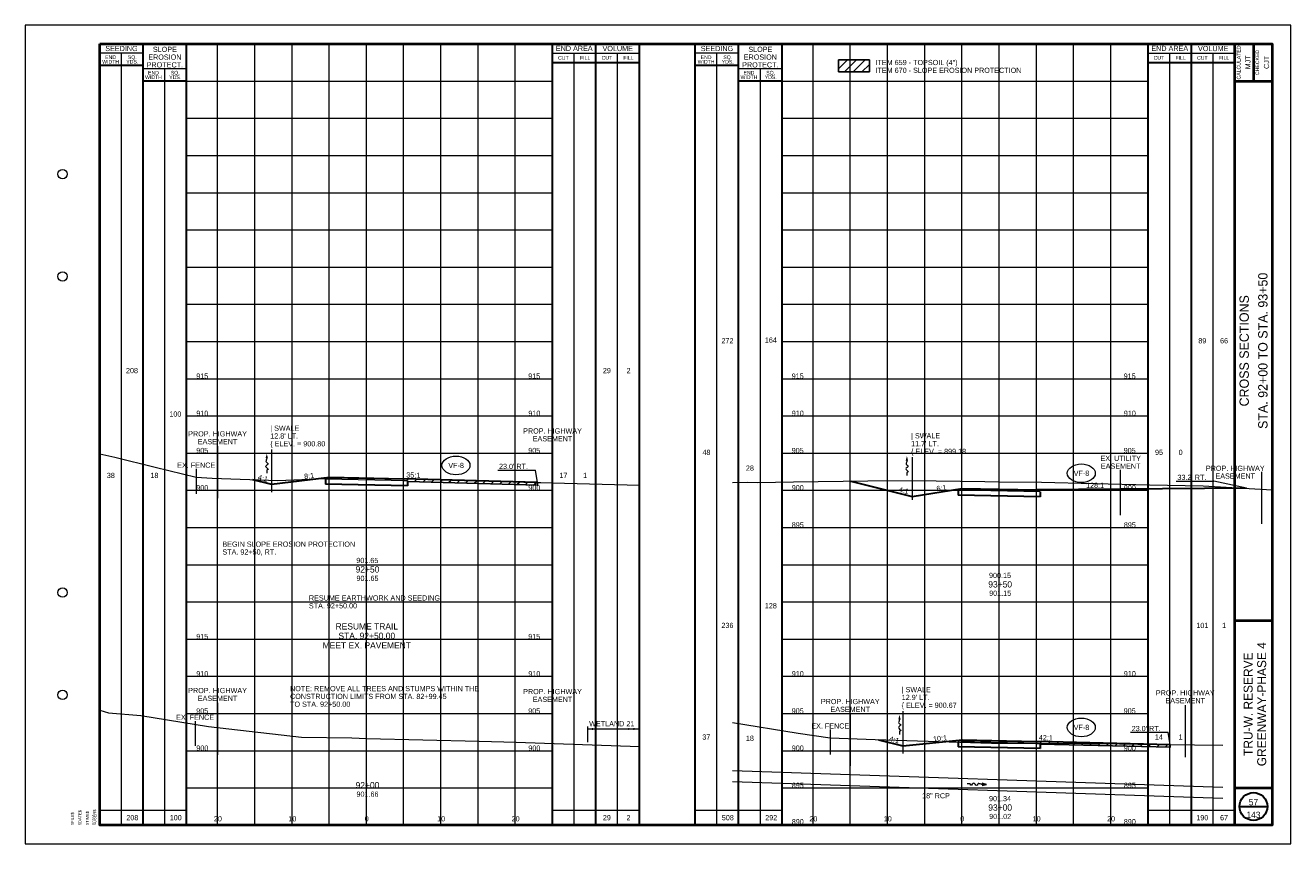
# Paper-space layout 'Layout1' of a CAD drawing. Header units: feet. Extents: x -1005 to 2379, y -670 to 6548.
# Tile 23 of 69: x -10 to 160, y 2068 to 2178. Entities that reach past the tile are written whole.
import ezdxf
from ezdxf.enums import TextEntityAlignment as Align

# ---------------------------------------------------------------- set-up
doc = ezdxf.new("R2010")
doc.units = ezdxf.units.FT
doc.header["$LTSCALE"] = 5
doc.header["$MEASUREMENT"] = 0
for name, pattern in [('cl5', [50, 1.25, -1.25, 45, -1.25, 1.25]), ('DGN Style 2', [150.837143, 90.502286, -60.334857]), ('DGN Style 3', [211.172, 150.837143, -60.334857]), ('DGN Style 5', [105.586, 45.251143, -60.334857]), ('esmtshpr', [5.35, 1, -0.175, -0.175, 4]), ('esmtuex', [4.65, 0.8, -0.275, -0.275, 0.8, -0.3, 0.8, -0.3, 0.8, -0.3]), ('fenceex', [1, 0.85, -0.075, -0.075])]:
    doc.linetypes.add(name, pattern=pattern)
for name, color, linetype, lineweight in [('DR_P_Erosion_Control', 7, 'Continuous', 13), ('DR_P_Flow_Arrow', 151, 'Continuous', 13), ('DR_P_Text', 7, 'Continuous', 13), ('DR_X_Flow_Arrow', 151, 'Continuous', 0), ('DR_X_Storm_Sewer', 151, 'DGN Style 5', 0), ('DR_X_Text', 7, 'Continuous', 0), ('EV_Ecological_Text', 7, 'Continuous', 13), ('GE_P_CL_5', 7, 'cl5', 13), ('PV_P_Text', 7, 'Continuous', 13), ('RD_X_Fence', 230, 'fenceex', 0), ('RW_P_Esmt_SH', 193, 'esmtshpr', 40), ('RW_X_Esmt_U', 6, 'esmtuex', 30), ('SH_Border', 7, 'Continuous', 40), ('SH_Data', 7, 'Continuous', 0), ('SH_Major_Grid_Line', 254, 'Continuous', 13), ('SH_Text', 7, 'Continuous', 13), ('TX_P_20', 7, 'Continuous', 13), ('TX_P_5', 7, 'Continuous', 13), ('TX_P_Misc', 7, 'Continuous', 13), ('TX_X_5', 7, 'Continuous', 0), ('XS_P_Finished_Grade', 3, 'Continuous', 30), ('XS_P_Pavt_Surface', 251, 'Continuous', 13), ('XS_P_Subgrade', 4, 'Continuous', 30), ('XS_X_Ground_Line', 3, 'DGN Style 2', 13)]:
    doc.layers.add(name, color=color, linetype=linetype, lineweight=lineweight)
doc.layers.add('SH_Cut_Line', color=7, linetype='DGN Style 3', lineweight=0, plot=False)
doc.layers.add('XS_P_Pavt_Layers', color=251, linetype='Continuous', lineweight=0, transparency=0.5)
doc.styles.add('Slanted-Normal LS 0.50', font='font31.shx', dxfattribs={"height": 0.14})
doc.styles.add('Slanted-Sub Title', font='font31.shx', dxfattribs={"height": 0.17})
doc.styles.add('Style-CHAR_FAST_FONT', font='CHAR_FAST_FONT.shx')
doc.styles.add('Style-FONT1', font='FONT1.shx')
doc.styles.add('Style-font30', font='font30.shx')
doc.styles.add('Style-font31', font='font31.shx')
doc.styles.add('Style-font70', font='font70.shx')

# ---------------------------------------------------------------- blocks, each defined once
blk = doc.blocks.new('STAMP')
at = {"layer": 'TX_P_Misc', "linetype": 'Continuous', "lineweight": 13, "style": 'Style-CHAR_FAST_FONT'}
for s, p in [('$DATE$', (-0.573, 0)), ('$TIME$', (-0.373, 0)), ('$USER$', (-0.173, 0)), ('$FILE$', (-0.773, 0))]:
    blk.add_text(s, height=0.078, rotation=90, dxfattribs=at).set_placement(p, align=Align.TOP_LEFT)
blk = doc.blocks.new('XS POINT_517')
at = {"layer": 'RW_P_Esmt_SH', "linetype": 'Continuous', "lineweight": 13}
blk.add_line((0, 3.5), (0, -3.5), dxfattribs=at)
blk = doc.blocks.new('XS POINT_518')
at = {"layer": 'RW_P_Esmt_SH', "linetype": 'Continuous', "lineweight": 13}
blk.add_line((0, 3.5), (0, -3.5), dxfattribs=at)
blk = doc.blocks.new('GPKLBL_418')
at = {"layer": 'TX_P_5', "linetype": 'Continuous', "extrusion": (0, 0, -1), "insert": (-1.05, 0.58), "char_height": 0.7, "attachment_point": 3, "text_direction": (-0.970143, -0.242536, 0), "line_spacing_factor": 0.9, "style": 'Style-font31'}
blk.add_mtext('4:1', dxfattribs=at)
blk = doc.blocks.new('XS POINT_519')
at = {"layer": 'RW_P_Esmt_SH', "linetype": 'Continuous', "lineweight": 13}
blk.add_line((0, 3.5), (0, -3.5), dxfattribs=at)
blk = doc.blocks.new('XS POINT_520')
at = {"layer": 'RW_P_Esmt_SH', "linetype": 'Continuous', "lineweight": 13}
blk.add_line((0, 3.5), (0, -3.5), dxfattribs=at)
blk = doc.blocks.new('GPKLBL_419')
at = {"layer": 'TX_P_5', "linetype": 'Continuous', "insert": (-0.51, 0.98), "char_height": 0.7, "attachment_point": 1, "rotation": 350.5377, "line_spacing_factor": 0.6, "style": 'Style-font31'}
blk.add_mtext('35:1', dxfattribs=at)
blk = doc.blocks.new('DFL-P_49')
at = {"layer": 'DR_P_Flow_Arrow', "color": 151, "linetype": 'Continuous', "lineweight": 13}
blk.add_open_spline([(-0.08, 0), (-0.081, 0), (-0.082, 0), (-0.083, 0), (-0.094, 0), (-0.105, 0.005), (-0.116, 0.008), (-0.123, 0.01), (-0.131, 0.013), (-0.137, 0.015), (-0.152, 0.02), (-0.165, -0.02), (-0.179, -0.022), (-0.195, -0.023), (-0.212, 0.018), (-0.228, 0.02), (-0.245, 0.021), (-0.266, -0.028), (-0.284, -0.022), (-0.29, -0.02), (-0.287, 0.001), (-0.295, 0.001), (-0.313, 0), (-0.332, 0), (-0.35, 0)], degree=3, knots=[0, 0, 0, 0, 0.009646, 0.009646, 0.009646, 0.112481, 0.112481, 0.112481, 0.179673, 0.179673, 0.179673, 0.350625, 0.350625, 0.350625, 0.544565, 0.544565, 0.544565, 0.756426, 0.756426, 0.756426, 0.832712, 0.832712, 0.832712, 1, 1, 1, 1], dxfattribs=at)
at = {"layer": 'DR_P_Flow_Arrow', "color": 151, "linetype": 'Continuous', "lineweight": 0, "extrusion": (0, 0, -1)}
blk.add_solid([(0.08, 0.022), (0, 0), (0.08, -0.021)], dxfattribs=at)
blk = doc.blocks.new('GPKLBL_420')
at = {"layer": 'TX_P_5', "linetype": 'Continuous', "extrusion": (0, 0, -1), "insert": (-0.46, 0.97), "char_height": 0.7, "attachment_point": 3, "text_direction": (-0.986394, 0.164399, 0), "line_spacing_factor": 0.6, "style": 'Style-font31'}
blk.add_mtext('8:1', dxfattribs=at)
blk = doc.blocks.new('DFL-X_5')
at = {"layer": 'DR_X_Flow_Arrow', "color": 151, "linetype": 'Continuous', "lineweight": 0, "flags": 128}
blk.add_lwpolyline([(-0.08, -0.021), (0, 0), (-0.08, 0.022)], dxfattribs=at)
at = {"layer": 'DR_X_Flow_Arrow', "color": 151, "linetype": 'Continuous', "lineweight": 0}
blk.add_open_spline([(0, 0), (-0.028, 0), (-0.055, 0), (-0.083, 0), (-0.094, 0), (-0.105, 0.005), (-0.116, 0.008), (-0.123, 0.01), (-0.13, 0.013), (-0.137, 0.015), (-0.153, 0.02), (-0.165, -0.02), (-0.179, -0.022), (-0.195, -0.023), (-0.212, 0.018), (-0.228, 0.019), (-0.245, 0.021), (-0.266, -0.028), (-0.284, -0.022), (-0.29, -0.02), (-0.287, 0.001), (-0.295, 0.001), (-0.313, 0), (-0.332, 0), (-0.35, 0)], degree=3, knots=[0, 0, 0, 0, 0.203531, 0.203531, 0.203531, 0.286234, 0.286234, 0.286234, 0.340272, 0.340272, 0.340272, 0.477755, 0.477755, 0.477755, 0.633727, 0.633727, 0.633727, 0.804111, 0.804111, 0.804111, 0.865463, 0.865463, 0.865463, 1, 1, 1, 1], dxfattribs=at)
blk = doc.blocks.new('GPKLBL_421')
at = {"layer": 'TX_P_5', "linetype": 'Continuous', "extrusion": (0, 0, -1), "insert": (-1.05, 0.58), "char_height": 0.7, "attachment_point": 3, "text_direction": (-0.970143, -0.242536, 0), "line_spacing_factor": 0.9, "style": 'Style-font31'}
blk.add_mtext('4:1', dxfattribs=at)
blk = doc.blocks.new('XS POINT_521')
at = {"layer": 'RW_P_Esmt_SH', "linetype": 'Continuous', "lineweight": 13}
blk.add_line((0, 3.5), (0, -3.5), dxfattribs=at)
blk = doc.blocks.new('XS POINT_522')
at = {"layer": 'RW_P_Esmt_SH', "linetype": 'Continuous', "lineweight": 13}
blk.add_line((0, 3.5), (0, -3.5), dxfattribs=at)
blk = doc.blocks.new('GPKLBL_422')
at = {"layer": 'TX_P_5', "linetype": 'Continuous', "insert": (-0.51, 0.98), "char_height": 0.7, "attachment_point": 1, "rotation": 350.5377, "line_spacing_factor": 0.6, "style": 'Style-font31'}
blk.add_mtext('42:1', dxfattribs=at)
blk = doc.blocks.new('DFL-P_50')
at = {"layer": 'DR_P_Flow_Arrow', "color": 151, "linetype": 'Continuous', "lineweight": 13}
blk.add_open_spline([(-0.08, 0), (-0.081, 0), (-0.082, 0), (-0.083, 0), (-0.094, 0), (-0.105, 0.005), (-0.116, 0.008), (-0.123, 0.01), (-0.131, 0.013), (-0.137, 0.015), (-0.152, 0.02), (-0.165, -0.02), (-0.179, -0.022), (-0.195, -0.023), (-0.212, 0.018), (-0.228, 0.019), (-0.245, 0.021), (-0.266, -0.028), (-0.284, -0.022), (-0.29, -0.02), (-0.287, 0.001), (-0.295, 0.001), (-0.313, 0), (-0.332, 0), (-0.35, 0)], degree=3, knots=[0, 0, 0, 0, 0.009646, 0.009646, 0.009646, 0.112481, 0.112481, 0.112481, 0.179673, 0.179673, 0.179673, 0.350625, 0.350625, 0.350625, 0.544565, 0.544565, 0.544565, 0.756426, 0.756426, 0.756426, 0.832712, 0.832712, 0.832712, 1, 1, 1, 1], dxfattribs=at)
at = {"layer": 'DR_P_Flow_Arrow', "color": 151, "linetype": 'Continuous', "lineweight": 0, "extrusion": (0, 0, -1)}
blk.add_solid([(0.08, 0.021), (0, 0), (0.08, -0.021)], dxfattribs=at)
blk = doc.blocks.new('GPKLBL_423')
at = {"layer": 'TX_P_5', "linetype": 'Continuous', "extrusion": (0, 0, -1), "insert": (-0.46, 0.97), "char_height": 0.7, "attachment_point": 3, "text_direction": (-0.986394, 0.164399, 0), "line_spacing_factor": 0.6, "style": 'Style-font31'}
blk.add_mtext('10:1', dxfattribs=at)
blk = doc.blocks.new('GPKLBL_424')
at = {"layer": 'TX_P_5', "linetype": 'Continuous', "extrusion": (0, 0, -1), "insert": (-0.46, 0.97), "char_height": 0.7, "attachment_point": 3, "text_direction": (-0.986394, 0.164399, 0), "line_spacing_factor": 0.6, "style": 'Style-font31'}
blk.add_mtext('6:1', dxfattribs=at)
blk = doc.blocks.new('GPKLBL_425')
at = {"layer": 'TX_P_5', "linetype": 'Continuous', "extrusion": (0, 0, -1), "insert": (-1.05, 0.58), "char_height": 0.7, "attachment_point": 3, "text_direction": (-0.970143, -0.242536, 0), "line_spacing_factor": 0.9, "style": 'Style-font31'}
blk.add_mtext('4:1', dxfattribs=at)
blk = doc.blocks.new('XS POINT_523')
at = {"layer": 'RW_P_Esmt_SH', "linetype": 'Continuous', "lineweight": 13}
blk.add_line((0, 3.5), (0, -3.5), dxfattribs=at)
blk = doc.blocks.new('DFL-P_51')
at = {"layer": 'DR_P_Flow_Arrow', "color": 151, "linetype": 'Continuous', "lineweight": 13}
blk.add_open_spline([(-0.08, 0), (-0.081, 0), (-0.082, 0), (-0.083, 0), (-0.094, 0), (-0.105, 0.005), (-0.116, 0.008), (-0.123, 0.01), (-0.131, 0.013), (-0.137, 0.015), (-0.152, 0.02), (-0.165, -0.02), (-0.179, -0.022), (-0.195, -0.023), (-0.212, 0.018), (-0.228, 0.02), (-0.245, 0.021), (-0.266, -0.028), (-0.284, -0.022), (-0.29, -0.02), (-0.287, 0.001), (-0.295, 0.001), (-0.313, 0), (-0.332, 0), (-0.35, 0)], degree=3, knots=[0, 0, 0, 0, 0.009646, 0.009646, 0.009646, 0.112481, 0.112481, 0.112481, 0.179673, 0.179673, 0.179673, 0.350625, 0.350625, 0.350625, 0.544565, 0.544565, 0.544565, 0.756426, 0.756426, 0.756426, 0.832712, 0.832712, 0.832712, 1, 1, 1, 1], dxfattribs=at)
at = {"layer": 'DR_P_Flow_Arrow', "color": 151, "linetype": 'Continuous', "lineweight": 0, "extrusion": (0, 0, -1)}
blk.add_solid([(0.08, 0.022), (0, 0), (0.08, -0.021)], dxfattribs=at)
blk = doc.blocks.new('GPKLBL_426')
at = {"layer": 'TX_P_5', "linetype": 'Continuous', "insert": (-0.51, 0.98), "char_height": 0.7, "attachment_point": 1, "rotation": 350.5377, "line_spacing_factor": 0.6, "style": 'Style-font31'}
blk.add_mtext('128:1', dxfattribs=at)

psp = doc.layouts.get("Layout1")

# ---------------------------------------------------------------- hatches: boundary and pattern name
at = {"layer": 'DR_P_Erosion_Control'}
h = psp.add_hatch(dxfattribs=at)
h.set_pattern_fill('HATCH', color=256, style=0, pattern_type=2)
h.set_pattern_definition([(45, (107.8892, 2172.019), (-0.589255, 0.589255), [])])
h.paths.add_polyline_path([(99.25, 2171.24), (103.4, 2171.24), (103.4, 2172.86), (99.25, 2172.86)])
h = psp.add_hatch(dxfattribs=at)
h.set_pattern_fill('HATCH', color=256, style=0, pattern_type=2)
h.set_pattern_definition([(45, (45.3058, 2114.4719), (-0.589255, 0.589255), [])])
h.paths.add_polyline_path([(41.33, 2116.29), (41.33, 2116.2), (58.84, 2115.7), (58.83, 2116.04), (40.83, 2116.55), (40.83, 2116.45), (40.83, 2116.3)])
h = psp.add_hatch(dxfattribs=at)
h.set_pattern_fill('HATCH', color=256, style=0, pattern_type=2)
h.set_pattern_definition([(46.239, (133.1247, 2079.6411), (-0.60186, 0.576376), [])])
h.paths.add_polyline_path([(126.33, 2080.98), (126.33, 2080.9), (143.84, 2080.48), (143.84, 2080.81), (125.83, 2081.24), (125.83, 2081.14), (125.83, 2080.99)])

# ---------------------------------------------------------------- linework, layer by layer
for p, q in [((58.84, 2115.7), (41.33, 2116.2)), ((58.83, 2116.04), (58.83, 2115.7)), ((143.84, 2080.48), (126.33, 2080.9)), ((143.83, 2080.81), (143.83, 2080.48))]:
    psp.add_line(p, q, dxfattribs=at)
at = {"layer": 'DR_P_Erosion_Control', "flags": 128}
for points in [[(99.25, 2172.86), (103.4, 2172.86), (103.4, 2171.24), (99.25, 2171.24), (99.25, 2172.86)], [(99.25, 2171.24), (103.4, 2171.24), (103.4, 2172.86), (99.25, 2172.86), (99.25, 2171.24)], [(41.33, 2116.29), (41.33, 2116.2), (58.84, 2115.7), (58.83, 2116.04), (40.83, 2116.55), (40.83, 2116.45), (40.83, 2116.3), (41.33, 2116.29)], [(126.33, 2080.98), (126.33, 2080.9), (143.84, 2080.48), (143.84, 2080.81), (125.83, 2081.24), (125.83, 2081.14), (125.83, 2080.99), (126.33, 2080.98)]]:
    psp.add_lwpolyline(points, close=True, dxfattribs=at)
at = {"layer": 'DR_P_Text'}
for p, q in [((53.49, 2117.71), (58.54, 2117.71)), ((58.83, 2116.04), (58.54, 2117.71)), ((144.63, 2116.23), (149.68, 2116.23)), ((154.07, 2115.27), (149.68, 2116.23)), ((138.49, 2082.48), (143.54, 2082.48)), ((143.83, 2080.81), (143.54, 2082.48))]:
    psp.add_line(p, q, dxfattribs=at)
at = {"layer": 'DR_P_Text', "color": 7, "linetype": 'Continuous', "lineweight": 13}
for centre in [(47.86, 2118.34), (131.87, 2117.29), (131.87, 2083.13)]:
    psp.add_ellipse(centre, major_axis=(1.88, 0), ratio=0.666667, dxfattribs=at)
at = {"layer": 'DR_X_Storm_Sewer'}
for p, q in [((85, 2077.35), (150.9, 2075.1)), ((85, 2075.85), (150.9, 2073.6))]:
    psp.add_line(p, q, dxfattribs=at)
at = {"layer": 'EV_Ecological_Text', "color": 97, "linetype": 'Continuous', "lineweight": 0}
for p, q in [((65.57, 2081.16), (65.57, 2083.27)), ((65.57, 2082.92), (72.4, 2082.92))]:
    psp.add_line(p, q, dxfattribs=at)
at = {"layer": 'EV_Ecological_Text', "color": 4, "linetype": 'Continuous', "lineweight": 0}
psp.add_solid([(66.27, 2082.78), (65.57, 2082.92), (66.27, 2083.06)], dxfattribs=at)
at = {"layer": 'EV_Ecological_Text', "color": 4, "linetype": 'Continuous', "lineweight": 0, "extrusion": (0, 0, -1)}
for points in [[(-71, 2083.06), (-71.7, 2082.92), (-71, 2082.78)], [(-71.7, 2083.06), (-72.4, 2082.92), (-71.7, 2082.78)]]:
    psp.add_solid(points, dxfattribs=at)
at = {"layer": 'GE_P_CL_5'}
for p, q in [((23.06, 2120.47), (23.06, 2114.76)), ((109.15, 2119.45), (109.15, 2113.73)), ((107.89, 2085.33), (107.89, 2079.61))]:
    psp.add_line(p, q, dxfattribs=at)
at = {"layer": 'RD_X_Fence'}
for p, q in [((12.96, 2117.87), (12.96, 2114.53)), ((12.81, 2083.99), (12.81, 2080.65)), ((98.14, 2082.83), (98.14, 2079.49))]:
    psp.add_line(p, q, dxfattribs=at)
at = {"layer": 'RW_X_Esmt_U', "linetype": 'DGN Style 3', "lineweight": 0}
psp.add_line((137.07, 2117.73), (137.07, 2111.65), dxfattribs=at)
at = {"layer": 'SH_Border', "color": 7, "linetype": 'Continuous', "lineweight": 40}
for p, q in [((152.5, 2070), (152.5, 2175)), ((155, 2175), (155, 2170)), ((152.5, 2170), (157.5, 2170)), ((152.5, 2097.5), (157.5, 2097.5)), ((152.5, 2075), (157.5, 2075))]:
    psp.add_line(p, q, dxfattribs=at)
at = {"layer": 'SH_Border', "color": 7, "linetype": 'Continuous', "lineweight": 40, "flags": 128}
psp.add_lwpolyline([(0, 2175), (157.5, 2175), (157.5, 2070), (0, 2070), (0, 2175)], close=True, dxfattribs=at)
at = {"layer": 'SH_Border', "color": 7, "linetype": 'Continuous', "lineweight": 0}
for centre in [(-5, 2157.5), (-5, 2143.75), (-5, 2101.25), (-5, 2087.5)]:
    psp.add_circle(centre, 0.625, dxfattribs=at)
at = {"layer": 'SH_Cut_Line', "color": 7, "linetype": 'DGN Style 3', "lineweight": 0, "flags": 128}
psp.add_lwpolyline([(-10, 2067.5), (160, 2067.5), (160, 2177.5), (-10, 2177.5), (-10, 2067.5)], close=True, dxfattribs=at)
at = {"layer": 'SH_Data', "color": 7, "linetype": 'Continuous', "lineweight": 30}
for p, q in [((5.83, 2070), (5.83, 2175)), ((11.66, 2070), (11.66, 2175)), ((60.83, 2070), (60.83, 2175)), ((66.67, 2070), (66.67, 2175)), ((72.5, 2070), (72.5, 2175)), ((80, 2070), (80, 2175)), ((85.83, 2070), (85.83, 2175)), ((91.66, 2070), (91.66, 2175)), ((140.83, 2070), (140.83, 2175)), ((146.67, 2070), (146.67, 2175)), ((5.83, 2172.08), (0, 2172.08)), ((60.83, 2172.5), (72.5, 2172.5)), ((85.83, 2172.08), (80, 2172.08)), ((140.83, 2172.5), (152.5, 2172.5)), ((11.66, 2170), (5.83, 2170)), ((91.66, 2170), (85.83, 2170)), ((153.12, 2072.5), (156.88, 2072.5))]:
    psp.add_line(p, q, dxfattribs=at)
at = {"layer": 'SH_Data', "color": 7, "linetype": 'Continuous', "lineweight": 0}
for p, q in [((5.83, 2173.75), (0, 2173.75)), ((60.83, 2173.75), (72.5, 2173.75)), ((85.83, 2173.75), (80, 2173.75)), ((140.83, 2173.75), (152.5, 2173.75)), ((11.66, 2171.67), (5.83, 2171.67)), ((91.66, 2171.67), (85.83, 2171.67))]:
    psp.add_line(p, q, dxfattribs=at)
at = {"layer": 'SH_Data', "color": 7, "linetype": 'Continuous', "lineweight": 13}
for p, q in [((2.92, 2070), (2.92, 2173.75)), ((63.75, 2070), (63.75, 2173.75)), ((69.58, 2070), (69.58, 2173.75)), ((82.92, 2070), (82.92, 2173.75)), ((143.75, 2070), (143.75, 2173.75)), ((149.58, 2070), (149.58, 2173.75)), ((8.75, 2070), (8.75, 2171.67)), ((88.75, 2070), (88.75, 2171.67)), ((0, 2072), (11.66, 2072)), ((60.83, 2072), (72.5, 2072)), ((80, 2072), (91.66, 2072)), ((140.83, 2072), (152.5, 2072))]:
    psp.add_line(p, q, dxfattribs=at)
at = {"layer": 'SH_Data', "color": 7, "linetype": 'Continuous', "lineweight": 30}
psp.add_circle((155, 2072.5), 1.87, dxfattribs=at)
at = {"layer": 'SH_Major_Grid_Line', "color": 254, "linetype": 'Continuous', "lineweight": 13}
for p, q in [((15.83, 2070), (15.83, 2175)), ((20.83, 2070), (20.83, 2175)), ((25.83, 2070), (25.83, 2175)), ((30.83, 2070), (30.83, 2175)), ((35.83, 2070), (35.83, 2175)), ((40.83, 2070), (40.83, 2175)), ((45.83, 2070), (45.83, 2175)), ((50.83, 2070), (50.83, 2175)), ((55.83, 2070), (55.83, 2175)), ((95.83, 2070), (95.83, 2175)), ((100.83, 2070), (100.83, 2175)), ((105.83, 2070), (105.83, 2175)), ((110.83, 2070), (110.83, 2175)), ((115.83, 2070), (115.83, 2175)), ((120.83, 2070), (120.83, 2175)), ((125.83, 2070), (125.83, 2175)), ((130.83, 2070), (130.83, 2175)), ((135.83, 2070), (135.83, 2175)), ((11.66, 2170), (60.83, 2170)), ((91.66, 2170), (140.83, 2170)), ((11.66, 2165), (60.83, 2165)), ((91.66, 2165), (140.83, 2165)), ((11.66, 2160), (60.83, 2160)), ((91.66, 2160), (140.83, 2160)), ((11.66, 2155), (60.83, 2155)), ((91.66, 2155), (140.83, 2155)), ((11.66, 2150), (60.83, 2150)), ((91.66, 2150), (140.83, 2150)), ((11.66, 2145), (60.83, 2145)), ((91.66, 2145), (140.83, 2145)), ((11.66, 2140), (60.83, 2140)), ((91.66, 2140), (140.83, 2140)), ((11.66, 2135), (60.83, 2135)), ((91.66, 2135), (140.83, 2135)), ((11.66, 2130), (60.83, 2130)), ((91.66, 2130), (140.83, 2130)), ((11.66, 2125), (60.83, 2125)), ((91.66, 2125), (140.83, 2125)), ((11.66, 2120), (60.83, 2120)), ((91.66, 2120), (140.83, 2120)), ((11.66, 2115), (60.83, 2115)), ((91.66, 2115), (140.83, 2115)), ((11.66, 2110), (60.83, 2110)), ((91.66, 2110), (140.83, 2110)), ((11.66, 2105), (60.83, 2105)), ((91.66, 2105), (140.83, 2105)), ((11.66, 2100), (60.83, 2100)), ((91.66, 2100), (140.83, 2100)), ((11.66, 2095), (60.83, 2095)), ((91.66, 2095), (140.83, 2095)), ((11.66, 2090), (60.83, 2090)), ((91.66, 2090), (140.83, 2090)), ((11.66, 2085), (60.83, 2085)), ((91.66, 2085), (140.83, 2085)), ((11.66, 2080), (60.83, 2080)), ((91.66, 2080), (140.83, 2080)), ((11.66, 2075), (60.83, 2075)), ((91.66, 2075), (140.83, 2075))]:
    psp.add_line(p, q, dxfattribs=at)
at = {"layer": 'XS_P_Finished_Grade'}
for p, q in [((23.06, 2115.81), (30.88, 2116.76)), ((58.83, 2116.04), (40.82, 2116.55)), ((20.52, 2116.45), (23.06, 2115.81)), ((100.91, 2116.24), (109.15, 2114.18)), ((109.15, 2114.18), (115.84, 2115.25)), ((154.07, 2115.27), (125.83, 2115.05)), ((104.63, 2081.48), (107.89, 2080.67)), ((107.89, 2080.67), (115.9, 2081.45)), ((143.83, 2080.81), (125.83, 2081.24))]:
    psp.add_line(p, q, dxfattribs=at)
at = {"layer": 'XS_P_Pavt_Layers', "color": 2, "lineweight": 13}
for p, q in [((41.33, 2116.29), (30.33, 2116.51)), ((40.83, 2116.45), (30.83, 2116.65)), ((126.33, 2114.79), (115.33, 2115.01)), ((125.83, 2114.95), (115.83, 2115.15)), ((126.33, 2080.98), (115.33, 2081.2)), ((125.83, 2081.14), (115.83, 2081.34))]:
    psp.add_line(p, q, dxfattribs=at)
at = {"layer": 'XS_P_Pavt_Surface', "color": 193}
for p, q in [((30.83, 2116.75), (30.83, 2116.5)), ((40.83, 2116.55), (30.83, 2116.75)), ((40.83, 2116.55), (40.83, 2116.3)), ((115.83, 2115.25), (115.83, 2115)), ((125.83, 2115.05), (115.83, 2115.25)), ((125.83, 2115.05), (125.83, 2114.8)), ((115.83, 2081.44), (115.83, 2081.19)), ((125.83, 2081.24), (115.83, 2081.44)), ((125.83, 2081.24), (125.83, 2080.99))]:
    psp.add_line(p, q, dxfattribs=at)
at = {"layer": 'XS_P_Subgrade'}
for p, q in [((30.33, 2116.51), (30.33, 2115.84)), ((41.33, 2115.62), (30.33, 2115.84)), ((41.33, 2116.29), (41.33, 2115.62)), ((115.33, 2115.01), (115.33, 2114.34)), ((126.33, 2114.12), (115.33, 2114.34)), ((126.33, 2114.79), (126.33, 2114.12)), ((115.33, 2081.2), (115.33, 2080.53)), ((126.33, 2080.98), (126.33, 2080.31)), ((126.33, 2080.31), (115.33, 2080.53))]:
    psp.add_line(p, q, dxfattribs=at)
at = {"layer": 'XS_X_Ground_Line', "flags": 128}
for points in [[(0, 2119.9), (2.04, 2119.47), (7.46, 2118.11), (12.96, 2116.78), (15.09, 2116.63), (23.92, 2116.33), (32.49, 2116.69), (35.83, 2116.66), (41.15, 2116.6), (58.39, 2116.05), (59.24, 2116.03), (60.79, 2115.99), (72.5, 2115.68)], [(85, 2116.07), (87.08, 2116.08), (88.37, 2116.07), (93.22, 2116.15), (103.2, 2116.26), (109.12, 2116.32), (118.93, 2116.17), (120.83, 2116.15), (126.53, 2116.1), (133.62, 2115.9), (141.01, 2115.75), (148.26, 2115.62), (157.5, 2115.07)], [(0, 2085.46), (1.17, 2085.1), (5.5, 2084.75), (14.63, 2083.25), (27.1, 2081.81), (33.85, 2081.71), (35.83, 2081.66), (50.97, 2081.27), (55.95, 2081.14), (72.5, 2080.57)], [(85, 2083.78), (93.85, 2082.37), (98.14, 2081.74), (104.19, 2081.49), (119.79, 2081.03), (120.83, 2081.02), (132.22, 2080.95), (134.54, 2080.96), (139.47, 2080.86), (150.9, 2080.73)]]:
    psp.add_lwpolyline(points, dxfattribs=at)

# ---------------------------------------------------------------- block references
at = {"layer": 'DR_P_Flow_Arrow', "color": 151, "linetype": 'Continuous', "lineweight": 0, "xscale": 7.5, "yscale": 7.5, "zscale": 7.5, "rotation": 90}
for name, p in [('DFL-P_49', (22.44, 2119.92)), ('DFL-P_51', (108.44, 2119.6)), ('DFL-P_50', (107.44, 2084.82))]:
    psp.add_blockref(name, p, dxfattribs=at)
at = {"layer": 'DR_X_Flow_Arrow', "color": 151, "linetype": 'Continuous', "lineweight": 0, "xscale": 7.499999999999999, "yscale": 7.499999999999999, "zscale": 7.499999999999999, "rotation": 358.0508156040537}
psp.add_blockref('DFL-X_5', (119.14, 2075.45), dxfattribs=at)
at = {"layer": 'RW_P_Esmt_SH', "linetype": 'Continuous', "lineweight": 13}
for name, p in [('XS POINT_519', (15.83, 2117.44)), ('XS POINT_520', (60.83, 2117.83)), ('XS POINT_523', (156.07, 2113.99)), ('XS POINT_517', (15.83, 2082.94)), ('XS POINT_518', (60.83, 2082.8)), ('XS POINT_522', (145.83, 2082.62)), ('XS POINT_521', (100.83, 2081.46))]:
    psp.add_blockref(name, p, dxfattribs=at)
at = {"layer": 'TX_P_5', "linetype": 'Continuous', "extrusion": (0, 0, -1)}
for name, p in [('GPKLBL_418', (-21.61, 2116.22)), ('GPKLBL_425', (-107.7, 2114.58)), ('GPKLBL_421', (-106.44, 2081.07))]:
    psp.add_blockref(name, p, dxfattribs=at)
for name, p, rotation in [('GPKLBL_420', (-28.25, 2116.41), 2.598968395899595), ('GPKLBL_424', (-113.22, 2114.8), 0.3339188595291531), ('GPKLBL_423', (-113.26, 2081.16), 3.897270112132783)]:
    psp.add_blockref(name, p, dxfattribs=dict(at, rotation=rotation))
at = {"layer": 'TX_P_5', "linetype": 'Continuous'}
for name, p, rotation in [('GPKLBL_419', (41.83, 2116.52), 7.824234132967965), ('GPKLBL_426', (133.18, 2115.13), 9.990720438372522), ('GPKLBL_422', (126.82, 2081.22), 8.089179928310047)]:
    psp.add_blockref(name, p, dxfattribs=dict(at, rotation=rotation))
at = {"layer": 'TX_P_Misc', "linetype": 'Continuous', "lineweight": 13, "xscale": 5, "yscale": 5, "zscale": 5}
psp.add_blockref('STAMP', (0, 2070), dxfattribs=at)

# ---------------------------------------------------------------- texts
at = {"layer": 'DR_P_Text', "color": 7, "lineweight": 13, "style": 'Style-font31'}
for p in [(47.88, 2118.34), (131.89, 2117.29), (131.89, 2083.13)]:
    psp.add_text('VF-8', height=0.7, dxfattribs=at).set_placement(p, align=Align.MIDDLE_CENTER)
at = {"layer": 'DR_P_Text', "char_height": 0.7, "attachment_point": 1, "line_spacing_factor": 0.9}
for s, insert, style in [('ITEM 659 - TOPSOIL (4")\\PITEM 670 - SLOPE EROSION PROTECTION', (104.22, 2172.85), 'Slanted-Sub Title'), ("23.0' RT.", (53.64, 2118.56), 'Slanted-Normal LS 0.50'), ("33.2' RT.", (144.78, 2117.09), 'Slanted-Normal LS 0.50'), ("23.0' RT.", (138.64, 2083.33), 'Slanted-Normal LS 0.50')]:
    psp.add_mtext(s, dxfattribs=dict(at, insert=insert, style=style))
at = {"layer": 'DR_X_Text', "style": 'Style-font31'}
psp.add_text('18" RCP', height=0.7, dxfattribs=at).set_placement((112.35, 2074.3), align=Align.TOP_CENTER)
at = {"layer": 'EV_Ecological_Text', "color": 7, "linetype": 'Continuous', "lineweight": 0, "style": 'Slanted-Normal LS 0.50'}
psp.add_text('WETLAND 21', height=0.7, dxfattribs=at).set_placement((68.79, 2083.62), align=Align.MIDDLE_CENTER)
at = {"layer": 'PV_P_Text', "style": 'Slanted-Normal LS 0.50'}
for s, p in [('901.65', (35.95, 2105.22)), ('900.15', (120.95, 2103.21)), ('901.34', (120.95, 2073.21))]:
    psp.add_text(s, height=0.7, dxfattribs=at).set_placement(p, align=Align.CENTER)
at = {"layer": 'RD_X_Fence', "char_height": 0.7, "attachment_point": 2, "line_spacing_factor": 0.9, "style": 'Style-font31'}
for insert in [(12.96, 2118.73), (12.81, 2084.85), (98.14, 2083.68)]:
    psp.add_mtext('EX. FENCE', dxfattribs=dict(at, insert=insert))
at = {"layer": 'RW_P_Esmt_SH', "linetype": 'Continuous', "lineweight": 13, "char_height": 0.7, "attachment_point": 2, "line_spacing_factor": 0.9, "style": 'Style-font31'}
for insert in [(60.83, 2123.33), (15.83, 2122.94), (152.55, 2118.31), (15.83, 2088.44), (60.83, 2088.3), (145.83, 2088.12), (100.83, 2086.96)]:
    psp.add_mtext('PROP. HIGHWAY\\PEASEMENT', dxfattribs=dict(at, insert=insert))
at = {"layer": 'RW_X_Esmt_U', "linetype": 'Continuous', "lineweight": 0, "insert": (137.16, 2119.65), "char_height": 0.7, "attachment_point": 2, "line_spacing_factor": 0.9, "style": 'Style-font31'}
psp.add_mtext('EX. UTILITY\\PEASEMENT', dxfattribs=at)
at = {"layer": 'SH_Border', "color": 7, "linetype": 'Continuous', "lineweight": 0, "style": 'Style-FONT1'}
psp.add_text('`````', height=0.625, rotation=90, dxfattribs=at).set_placement((-0.38, 2070))
at = {"layer": 'SH_Data', "color": 7, "linetype": 'Continuous', "lineweight": 13, "style": 'Style-font30'}
for s, p in [('SEEDING', (2.92, 2174.38)), ('END AREA', (63.75, 2174.4)), ('VOLUME', (69.59, 2174.38)), ('SEEDING', (82.92, 2174.38)), ('END AREA', (143.75, 2174.4)), ('VOLUME', (149.59, 2174.38))]:
    psp.add_text(s, height=0.7, dxfattribs=at).set_placement(p, align=Align.MIDDLE_CENTER)
at = {"layer": 'SH_Data', "color": 7, "linetype": 'Continuous', "lineweight": 0, "style": 'Style-font30'}
for s, p in [('CALCULATED', (152.76, 2172.5)), ('CHECKED', (155.26, 2172.5))]:
    psp.add_text(s, height=0.5, rotation=90, dxfattribs=at).set_placement(p, align=Align.TOP_CENTER)
for s, p in [('CUT', (62.29, 2173.12)), ('FILL', (65.21, 2173.12)), ('CUT', (68.13, 2173.12)), ('FILL', (71.04, 2173.12)), ('CUT', (142.29, 2173.12)), ('FILL', (145.21, 2173.12)), ('CUT', (148.13, 2173.12)), ('FILL', (151.04, 2173.12))]:
    psp.add_text(s, height=0.5, dxfattribs=at).set_placement(p, align=Align.MIDDLE_CENTER)
at = {"layer": 'SH_Data', "color": 7, "linetype": 'Continuous', "lineweight": 13, "style": 'Style-font30'}
for s, p in [('MJT', (154.6, 2172.52)), ('CJT', (157.1, 2172.52))]:
    psp.add_text(s, height=0.7, rotation=90, dxfattribs=at).set_placement(p, align=Align.CENTER)
at = {"layer": 'SH_Data', "color": 7, "linetype": 'Continuous', "lineweight": 0, "style": 'Style-font70'}
for s, p in [('STA. 92+00 TO STA. 93+50', (156.26, 2133.75)), ('CROSS SECTIONS', (153.75, 2133.75))]:
    psp.add_text(s, height=1.25, rotation=90, dxfattribs=at).set_placement(p, align=Align.MIDDLE_CENTER)
at = {"layer": 'SH_Data', "color": 7, "linetype": 'Continuous', "lineweight": 13, "char_height": 0.7, "attachment_point": 5, "line_spacing_factor": 0.892896, "style": 'Style-font30'}
for insert in [(8.75, 2173.22), (88.75, 2173.22)]:
    psp.add_mtext('SLOPE\\PEROSION\\PPROTECT.', dxfattribs=dict(at, insert=insert))
at = {"layer": 'SH_Data', "color": 7, "linetype": 'Continuous', "lineweight": 0, "char_height": 0.7, "attachment_point": 5, "line_spacing_factor": 0.728571, "style": 'Style-font30'}
for s, insert in [('\\H0.714286x;END\\PWIDTH', (1.46, 2172.9)), ('\\H0.714286x;SQ.\\PYDS.', (4.37, 2172.9)), ('\\H0.714286x;END\\PWIDTH', (81.46, 2172.9)), ('\\H0.714286x;SQ.\\PYDS.', (84.37, 2172.9)), ('\\H0.714286x;END\\PWIDTH', (7.22, 2170.82)), ('\\H0.714286x;SQ.\\PYDS.', (10.14, 2170.82)), ('\\H0.714286x;END\\PWIDTH', (87.22, 2170.82)), ('\\H0.714286x;SQ.\\PYDS.', (90.14, 2170.82))]:
    psp.add_mtext(s, dxfattribs=dict(at, insert=insert))
at = {"layer": 'SH_Data', "lineweight": 13, "char_height": 0.85, "attachment_point": 8, "style": 'Style-font30'}
for s, insert, line_spacing_factor in [('57\\P', (155, 2072.64), 1.08), ('143\\P', (155, 2070.94), 0.6)]:
    psp.add_mtext(s, dxfattribs=dict(at, insert=insert, line_spacing_factor=line_spacing_factor))
at = {"layer": 'SH_Text', "style": 'Style-font31'}
for s, p in [('915', (13.77, 2130)), ('915', (58.37, 2130)), ('915', (93.77, 2130)), ('915', (138.37, 2130)), ('910', (13.78, 2125)), ('910', (58.39, 2125)), ('910', (93.78, 2125)), ('910', (138.39, 2125)), ('905', (13.77, 2120)), ('905', (58.37, 2120)), ('905', (93.77, 2120)), ('905', (138.37, 2120)), ('900', (13.78, 2115)), ('900', (58.39, 2115)), ('900', (93.78, 2115)), ('900', (138.39, 2115)), ('895', (93.78, 2110)), ('895', (138.39, 2110)), ('915', (13.77, 2095)), ('915', (58.37, 2095)), ('910', (13.78, 2090)), ('910', (58.39, 2090)), ('910', (93.78, 2090)), ('910', (138.39, 2090)), ('905', (13.77, 2085)), ('905', (58.37, 2085)), ('905', (93.77, 2085)), ('905', (138.37, 2085)), ('900', (13.78, 2080)), ('900', (58.39, 2080)), ('900', (93.78, 2080)), ('900', (138.39, 2080)), ('895', (93.78, 2075)), ('895', (138.39, 2075)), ('20', (15.87, 2070.5)), ('10', (25.87, 2070.5)), ('0', (35.87, 2070.5)), ('0', (35.87, 2070.5)), ('10', (45.87, 2070.5)), ('20', (55.87, 2070.5)), ('890', (93.78, 2070.11)), ('20', (95.87, 2070.5)), ('10', (105.87, 2070.5)), ('0', (115.87, 2070.5)), ('0', (115.87, 2070.5)), ('10', (125.87, 2070.5)), ('20', (135.87, 2070.5)), ('890', (138.39, 2070.11))]:
    psp.add_text(s, height=0.7, dxfattribs=at).set_placement(p, align=Align.CENTER)
at = {"layer": 'SH_Text', "char_height": 0.7, "attachment_point": 1, "line_spacing_factor": 0.9, "style": 'Slanted-Sub Title'}
for s, insert in [('BEGIN SLOPE EROSION PROTECTION\\PSTA. 92+50, RT.', (16.48, 2108.11)), ('RESUME EARTHWORK AND SEEDING\\PSTA. 92+50.00', (28.1, 2100.88))]:
    psp.add_mtext(s, dxfattribs=dict(at, insert=insert))
at = {"layer": 'SH_Text', "insert": (155.2, 2086.25), "char_height": 1.2, "attachment_point": 5, "rotation": 90, "line_spacing_factor": 0.9125, "style": 'Slanted-Normal LS 0.50'}
psp.add_mtext('\\Ffont70;TRU-W. RESERVE\\PGREENWAY-PHASE 4', dxfattribs=at)
at = {"layer": 'TX_P_20', "style": 'Slanted-Normal LS 0.50'}
for s, p in [('272', (84.33, 2135.1)), ('164', (90.16, 2135.19)), ('89', (148.13, 2135.1)), ('66', (151.05, 2135.1)), ('208', (4.33, 2131.09)), ('29', (68.13, 2131.09)), ('2', (71.05, 2131.09)), ('100', (10.16, 2125.25)), ('48', (81.51, 2120.1)), ('95', (142.31, 2120.1)), ('0', (145.21, 2120.1)), ('28', (87.35, 2117.98)), ('38', (1.49, 2117)), ('18', (7.35, 2117)), ('17', (62.29, 2117)), ('1', (65.21, 2117)), ('128', (90.16, 2099.48)), ('236', (84.33, 2096.84)), ('101', (148.13, 2096.84)), ('1', (151.05, 2096.84)), ('37', (81.49, 2081.84)), ('18', (87.35, 2081.67)), ('14', (142.29, 2081.84)), ('1', (145.21, 2081.84)), ('208', (4.38, 2071)), ('100', (10.21, 2071)), ('29', (68.13, 2071)), ('2', (71.04, 2071)), ('508', (84.38, 2071)), ('292', (90.21, 2071)), ('190', (148.13, 2071)), ('67', (151.05, 2071))]:
    psp.add_text(s, height=0.7, dxfattribs=at).set_placement(p, align=Align.MIDDLE_CENTER)
at = {"layer": 'TX_P_5', "style": 'Slanted-Sub Title'}
for s, p in [('92+50', (35.97, 2104.37)), ('93+50', (120.97, 2102.36)), ('92+00', (35.97, 2075.36)), ('93+00', (120.97, 2072.36))]:
    psp.add_text(s, height=0.85, dxfattribs=at).set_placement(p, align=Align.MIDDLE_CENTER)
at = {"layer": 'TX_P_5', "char_height": 0.7, "attachment_point": 1, "line_spacing_factor": 0.9, "style": 'Slanted-Normal LS 0.50'}
for s, insert in [("| SWALE\\P12.8' LT.\\P\\{ ELEV. = 900.80", (22.91, 2123.7)), ("| SWALE\\P11.7' LT.\\P\\{ ELEV. = 899.18", (109, 2122.68)), ("| SWALE\\P12.9' LT.\\P\\{ ELEV. = 900.67", (107.74, 2088.56))]:
    psp.add_mtext(s, dxfattribs=dict(at, insert=insert))
at = {"layer": 'TX_P_5', "lineweight": 13, "insert": (35.88, 2094.8), "char_height": 0.85, "attachment_point": 5, "line_spacing_factor": 0.9, "style": 'Slanted-Sub Title'}
psp.add_mtext('RESUME TRAIL\\PSTA. 92+50.00\\PMEET EX. PAVEMENT\\P\\P', dxfattribs=at)
at = {"layer": 'TX_P_5', "insert": (25.57, 2088.7), "char_height": 0.7, "attachment_point": 1, "rotation": 360, "line_spacing_factor": 0.9, "style": 'Slanted-Normal LS 0.50'}
psp.add_mtext('NOTE: REMOVE ALL TREES AND STUMPS WITHIN THE\\PCONSTRUCTION LIMITS FROM STA. 82+99.45\\PTO STA. 92+50.00', dxfattribs=at)
at = {"layer": 'TX_X_5', "linetype": 'Continuous', "style": 'Style-font31'}
for s, p in [('901.65', (35.97, 2103.52)), ('901.15', (120.97, 2101.51)), ('901.66', (35.97, 2074.51)), ('901.02', (120.97, 2071.51))]:
    psp.add_text(s, height=0.7, dxfattribs=at).set_placement(p, align=Align.TOP_CENTER)

doc.saveas('drawing.dxf')
